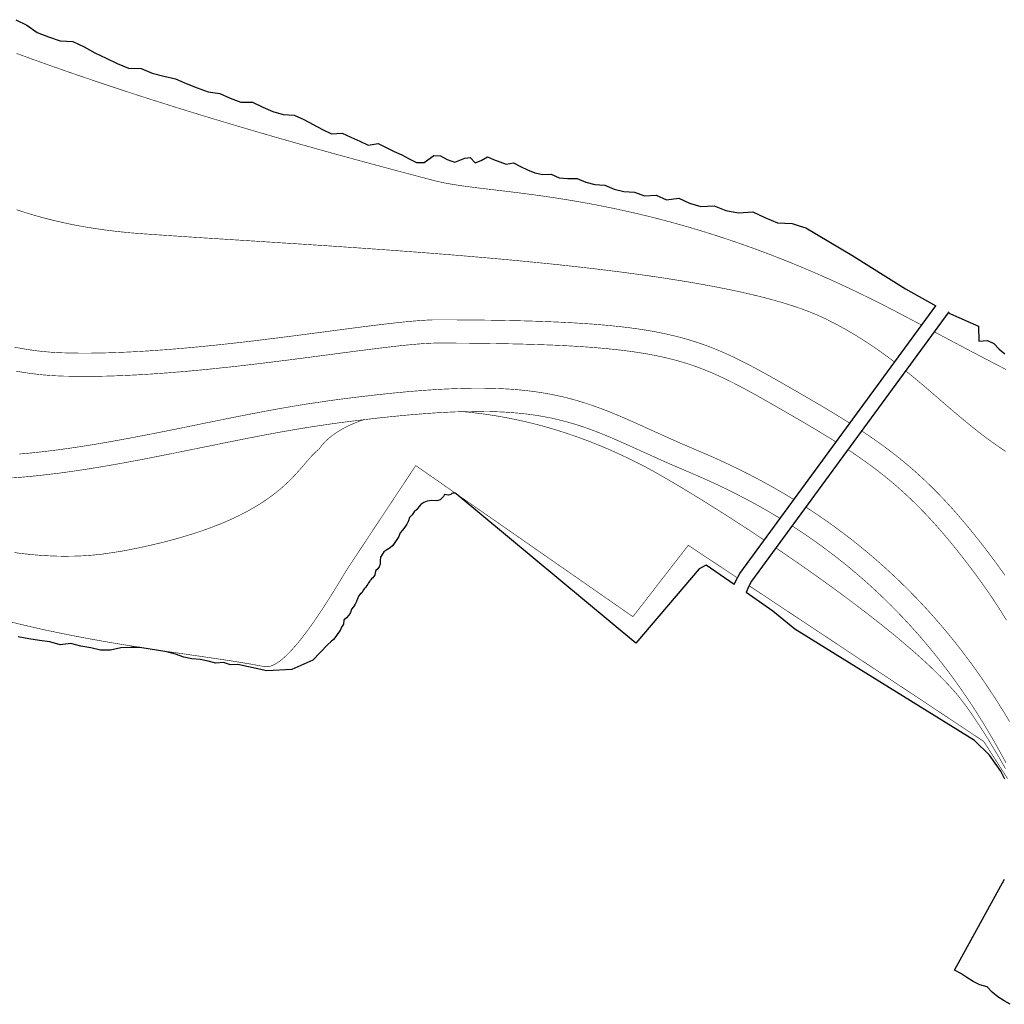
# Model space of a CAD drawing. Header units: metres. Extents: x 202574 to 204484, y 396053 to 396972.
# Tile 4 of 7: x 203476 to 203815, y 396122 to 396461. Entities that reach past the tile are written whole.
import ezdxf

# ---------------------------------------------------------------- set-up
doc = ezdxf.new("R2010")
doc.units = ezdxf.units.M
for name, color, linetype in [('N-WA-KG-GRENS_WATERSCHAP_DROOGGRASLAND-G', 2, 'Continuous'), ('N-WA-KG-GRENS_WATERSCHAP_GEUL_BODEM-G', 6, 'Continuous'), ('N-WA-KG-GRENS_WATERSCHAP_GEUL_INSTEEK-G', 5, 'Continuous'), ('N-WA-KG-GRENS_WATERSCHAP_INSTEEKMAAIVELD-G', 72, 'Continuous'), ('N-WA-KG-GRENS_WATERSCHAP_KWELMOERAS-G', 1, 'Continuous')]:
    doc.layers.add(name, color=color, linetype=linetype)

msp = doc.modelspace()

# ---------------------------------------------------------------- linework, layer by layer
at = {"layer": 'N-WA-KG-GRENS_WATERSCHAP_DROOGGRASLAND-G', "const_width": 0.2, "elevation": 13}
for points in [[(203474.93, 396449.03), (203478.94, 396447.56), (203482.95, 396446.11), (203486.96, 396444.68), (203490.98, 396443.27), (203495, 396441.87), (203499.01, 396440.5), (203503.02, 396439.14), (203507.02, 396437.8), (203511.01, 396436.48), (203514.99, 396435.17), (203518.95, 396433.89), (203522.9, 396432.63), (203526.82, 396431.39), (203530.73, 396430.16), (203534.6, 396428.96), (203538.46, 396427.78), (203542.28, 396426.61), (203546.07, 396425.47), (203549.82, 396424.35), (203553.54, 396423.25), (203557.22, 396422.17), (203560.86, 396421.11), (203564.45, 396420.07), (203568, 396419.06), (203571.49, 396418.06), (203574.94, 396417.09), (203578.33, 396416.14), (203581.66, 396415.21), (203584.94, 396414.3), (203588.15, 396413.42), (203591.3, 396412.55), (203594.39, 396411.72), (203597.4, 396410.9), (203600.35, 396410.11), (203603.22, 396409.34), (203606.01, 396408.59), (203608.73, 396407.87), (203611.37, 396407.17), (203613.92, 396406.49), (203616.38, 396405.84), (203618.76, 396405.21), (203618.76, 396405.21), (203621.48, 396404.58), (203622.97, 396404.29), (203624.53, 396404.02), (203626.18, 396403.75), (203627.91, 396403.49), (203629.73, 396403.24), (203631.62, 396402.99), (203633.6, 396402.74), (203635.65, 396402.49), (203637.79, 396402.24), (203640.01, 396401.97), (203642.3, 396401.7), (203644.67, 396401.41), (203647.13, 396401.11), (203649.66, 396400.78), (203652.26, 396400.44), (203654.95, 396400.07), (203657.71, 396399.67), (203660.55, 396399.25), (203663.46, 396398.79), (203666.45, 396398.3), (203669.52, 396397.77), (203672.66, 396397.2), (203675.87, 396396.58), (203679.16, 396395.92), (203682.52, 396395.21), (203685.96, 396394.45), (203689.46, 396393.64), (203693.04, 396392.77), (203696.7, 396391.84), (203700.42, 396390.85), (203704.21, 396389.79), (203708.08, 396388.66), (203712.02, 396387.47), (203716.02, 396386.2), (203720.1, 396384.86), (203724.24, 396383.43), (203728.46, 396381.93), (203732.74, 396380.34), (203737.09, 396378.67), (203741.51, 396376.9), (203745.99, 396375.05), (203750.54, 396373.1), (203755.16, 396371.05), (203759.85, 396368.9), (203764.6, 396366.65), (203769.41, 396364.29), (203774.29, 396361.83), (203779.24, 396359.25), (203779.24, 396359.25), (203785.49, 396355.94), (203786.32, 396355.5)], [(203790.61, 396353.23), (203791.34, 396352.84), (203794.12, 396351.36), (203796.81, 396349.94), (203799.4, 396348.56), (203801.92, 396347.23), (203804.35, 396345.95), (203806.7, 396344.72), (203808.97, 396343.53), (203811.18, 396342.38), (203813.31, 396341.28), (203815.38, 396340.22)], [(203722.91, 396268.54), (203706.02, 396279.75), (203686.98, 396255.19), (203612.28, 396307.19), (203612.28, 396307.19), (203612.17, 396307.03), (203612.04, 396306.83), (203611.86, 396306.55), (203611.63, 396306.21), (203611.36, 396305.8), (203611.04, 396305.32), (203610.69, 396304.78), (203610.3, 396304.19), (203609.87, 396303.54), (203609.41, 396302.84), (203608.91, 396302.1), (203608.39, 396301.31), (203607.84, 396300.48), (203607.27, 396299.61), (203606.67, 396298.71), (203606.06, 396297.78), (203605.42, 396296.82), (203604.77, 396295.84), (203604.11, 396294.84), (203603.44, 396293.82), (203602.76, 396292.79), (203602.07, 396291.75), (203601.37, 396290.7), (203600.68, 396289.65), (203599.98, 396288.6), (203599.29, 396287.55), (203598.6, 396286.51), (203597.91, 396285.48), (203597.24, 396284.46), (203596.58, 396283.45), (203595.93, 396282.47), (203595.29, 396281.52), (203594.68, 396280.58), (203594.08, 396279.68), (203593.51, 396278.82), (203592.96, 396277.99), (203592.44, 396277.2), (203591.94, 396276.45), (203591.48, 396275.75), (203591.05, 396275.1), (203590.66, 396274.51), (203590.3, 396273.97), (203589.99, 396273.49), (203589.71, 396273.08), (203589.48, 396272.73), (203589.3, 396272.46), (203589.17, 396272.26), (203589.09, 396272.14), (203589.06, 396272.09), (203589.06, 396272.09), (203588.61, 396271.39), (203588.34, 396270.95), (203588.04, 396270.45), (203587.71, 396269.91), (203587.35, 396269.32), (203586.96, 396268.68), (203586.55, 396268), (203586.11, 396267.28), (203585.65, 396266.52), (203585.17, 396265.73), (203584.66, 396264.9), (203584.14, 396264.05), (203583.6, 396263.17), (203583.03, 396262.27), (203582.45, 396261.35), (203581.86, 396260.41), (203581.25, 396259.46), (203580.62, 396258.49), (203579.98, 396257.52), (203579.33, 396256.53), (203578.67, 396255.55), (203578, 396254.57), (203577.32, 396253.58), (203576.64, 396252.61), (203575.95, 396251.64), (203575.25, 396250.68), (203574.55, 396249.73), (203573.84, 396248.8), (203573.14, 396247.89), (203572.43, 396247), (203571.72, 396246.14), (203571.02, 396245.3), (203570.31, 396244.5), (203569.61, 396243.72), (203568.92, 396242.99), (203568.23, 396242.29), (203567.55, 396241.63), (203566.87, 396241.02), (203566.2, 396240.46), (203565.55, 396239.94), (203564.9, 396239.48), (203564.27, 396239.07), (203563.65, 396238.72), (203563.04, 396238.43), (203562.45, 396238.21), (203561.88, 396238.05), (203561.33, 396237.97), (203560.79, 396237.95), (203560.27, 396238.01), (203560.27, 396238.01), (203555.93, 396238.81), (203553.64, 396239.2), (203551.27, 396239.59), (203548.82, 396239.98), (203546.3, 396240.36), (203543.7, 396240.75), (203541.03, 396241.15), (203538.3, 396241.55), (203535.49, 396241.95), (203532.63, 396242.37), (203529.71, 396242.8), (203526.72, 396243.23), (203523.68, 396243.69), (203520.59, 396244.16), (203517.45, 396244.64), (203514.25, 396245.15), (203511.02, 396245.68), (203507.73, 396246.23), (203504.41, 396246.8), (203501.04, 396247.41), (203497.64, 396248.04), (203494.21, 396248.7), (203490.74, 396249.39), (203487.24, 396250.11), (203483.72, 396250.87), (203480.17, 396251.67), (203476.59, 396252.51), (203473, 396253.38)], [(203815.83, 396199.5), (203807.64, 396212.28), (203726.91, 396265.88)]]:
    msp.add_lwpolyline(points, dxfattribs=at)
at = {"layer": 'N-WA-KG-GRENS_WATERSCHAP_GEUL_BODEM-G', "const_width": 0.2}
for points in [[(203474.87, 396339.67), (203477.1, 396339.29), (203479.36, 396338.95), (203481.64, 396338.66), (203483.95, 396338.41), (203486.29, 396338.21), (203488.65, 396338.07), (203491.03, 396337.97), (203496.77, 396337.87), (203499.72, 396337.87), (203502.68, 396337.9), (203505.66, 396337.96), (203508.66, 396338.05), (203511.68, 396338.17), (203514.71, 396338.31), (203517.77, 396338.47), (203520.83, 396338.66), (203523.9, 396338.87), (203526.98, 396339.09), (203530.06, 396339.34), (203533.14, 396339.6), (203536.22, 396339.88), (203539.29, 396340.17), (203542.36, 396340.48), (203545.41, 396340.8), (203548.46, 396341.12), (203551.48, 396341.46), (203554.49, 396341.81), (203557.48, 396342.16), (203560.44, 396342.52), (203563.37, 396342.88), (203566.28, 396343.24), (203569.15, 396343.6), (203571.98, 396343.97), (203574.78, 396344.33), (203577.53, 396344.69), (203580.24, 396345.05), (203582.9, 396345.4), (203585.51, 396345.75), (203588.07, 396346.08), (203590.57, 396346.41), (203593.01, 396346.73), (203595.38, 396347.03), (203597.69, 396347.33), (203599.93, 396347.6), (203602.1, 396347.87), (203604.19, 396348.11), (203606.2, 396348.34), (203608.12, 396348.55), (203609.96, 396348.73), (203611.71, 396348.89), (203613.35, 396349.03), (203614.9, 396349.15), (203616.34, 396349.24), (203617.66, 396349.3), (203618.86, 396349.34), (203619.97, 396349.35), (203628.83, 396349.31), (203633.05, 396349.27), (203637.12, 396349.22), (203641.05, 396349.16), (203644.83, 396349.08), (203648.48, 396349), (203652, 396348.9), (203655.39, 396348.79), (203658.65, 396348.67), (203661.79, 396348.53), (203664.82, 396348.38), (203667.73, 396348.21), (203670.53, 396348.03), (203673.22, 396347.83), (203675.82, 396347.62), (203678.31, 396347.39), (203680.72, 396347.14), (203683.03, 396346.88), (203685.26, 396346.6), (203687.4, 396346.31), (203689.47, 396346), (203691.46, 396345.67), (203693.39, 396345.32), (203695.25, 396344.96), (203697.06, 396344.57), (203698.8, 396344.17), (203700.5, 396343.75), (203702.16, 396343.31), (203703.77, 396342.85), (203705.35, 396342.36), (203706.9, 396341.86), (203708.43, 396341.33), (203709.94, 396340.79), (203711.43, 396340.21), (203712.92, 396339.61), (203714.4, 396338.99), (203715.88, 396338.33), (203717.37, 396337.65), (203718.87, 396336.94), (203720.38, 396336.2), (203721.92, 396335.43), (203723.47, 396334.62), (203725.06, 396333.78), (203726.67, 396332.91), (203728.33, 396332), (203730.02, 396331.06), (203731.75, 396330.08), (203733.54, 396329.07), (203735.37, 396328.02), (203739.03, 396325.92), (203740.8, 396324.89), (203742.54, 396323.89), (203744.24, 396322.9), (203745.91, 396321.92), (203747.54, 396320.96), (203749.15, 396320.01), (203750.71, 396319.07), (203752.25, 396318.14), (203753.76, 396317.21), (203755.25, 396316.3), (203756.7, 396315.39), (203756.88, 396315.28)], [(203742.38, 396295.47), (203742.12, 396295.64), (203739.6, 396297.15), (203737.08, 396298.63), (203734.56, 396300.07), (203732.03, 396301.46), (203729.51, 396302.81), (203726.99, 396304.12), (203724.47, 396305.4), (203721.95, 396306.63), (203719.43, 396307.83), (203716.92, 396309), (203714.42, 396310.12), (203711.92, 396311.22), (203709.46, 396312.26), (203704.83, 396314.24), (203702.66, 396315.19), (203700.54, 396316.13), (203698.48, 396317.05), (203696.47, 396317.96), (203694.5, 396318.85), (203692.58, 396319.72), (203690.69, 396320.58), (203688.83, 396321.42), (203686.99, 396322.25), (203685.17, 396323.05), (203683.35, 396323.83), (203681.55, 396324.6), (203679.74, 396325.34), (203677.94, 396326.06), (203676.12, 396326.76), (203674.28, 396327.43), (203672.43, 396328.08), (203670.56, 396328.7), (203668.66, 396329.29), (203666.73, 396329.85), (203664.76, 396330.37), (203662.76, 396330.86), (203660.71, 396331.32), (203658.62, 396331.74), (203656.48, 396332.13), (203654.29, 396332.47), (203652.04, 396332.78), (203649.72, 396333.05), (203647.35, 396333.28), (203644.9, 396333.47), (203642.38, 396333.62), (203639.78, 396333.73), (203637.1, 396333.8), (203634.32, 396333.82), (203631.46, 396333.81), (203628.49, 396333.75), (203625.42, 396333.65), (203622.24, 396333.51), (203618.95, 396333.32), (203615.53, 396333.09), (203611.99, 396332.82), (203608.32, 396332.5), (203604.51, 396332.13), (203600.56, 396331.72), (203596.45, 396331.26), (203592.2, 396330.76), (203587.79, 396330.21), (203583.17, 396329.6), (203574.4, 396328.31), (203569.93, 396327.57), (203565.46, 396326.79), (203560.98, 396325.97), (203556.48, 396325.12), (203551.97, 396324.24), (203547.45, 396323.34), (203542.92, 396322.42), (203538.39, 396321.5), (203533.85, 396320.57), (203529.31, 396319.65), (203524.78, 396318.74), (203520.25, 396317.85), (203515.73, 396316.98), (203511.23, 396316.13), (203506.73, 396315.33), (203502.26, 396314.56), (203497.8, 396313.84), (203493.36, 396313.17), (203488.95, 396312.57), (203484.57, 396312.02), (203480.22, 396311.55), (203475.91, 396311.15)], [(203760.92, 396312.68), (203762.27, 396311.78), (203763.6, 396310.88), (203764.92, 396309.97), (203766.21, 396309.07), (203767.49, 396308.15), (203768.75, 396307.23), (203770, 396306.3), (203771.23, 396305.37), (203772.45, 396304.42), (203773.66, 396303.46), (203774.86, 396302.48), (203776.05, 396301.49), (203777.24, 396300.48), (203778.42, 396299.45), (203779.59, 396298.4), (203780.76, 396297.33), (203781.93, 396296.24), (203783.1, 396295.12), (203784.28, 396293.98), (203785.45, 396292.8), (203786.62, 396291.6), (203787.81, 396290.37), (203788.99, 396289.1), (203790.19, 396287.8), (203791.39, 396286.46), (203792.6, 396285.08), (203793.82, 396283.67), (203795.06, 396282.21), (203796.3, 396280.71), (203797.56, 396279.17), (203798.84, 396277.59), (203800.13, 396275.95), (203801.43, 396274.27), (203802.75, 396272.56), (203805.15, 396269.35), (203806.27, 396267.81), (203807.35, 396266.3), (203808.4, 396264.82), (203809.4, 396263.37), (203810.37, 396261.95), (203811.3, 396260.55), (203812.2, 396259.19), (203813.06, 396257.85), (203813.89, 396256.54), (203814.69, 396255.25), (203815.45, 396253.99)], [(203816.51, 396219.12), (203814.5, 396222.46), (203812.46, 396225.74), (203810.39, 396228.94), (203808.3, 396232.08), (203806.18, 396235.15), (203804.04, 396238.16), (203801.87, 396241.1), (203799.68, 396243.97), (203797.47, 396246.78), (203795.23, 396249.53), (203792.98, 396252.22), (203790.7, 396254.84), (203788.4, 396257.41), (203786.09, 396259.91), (203783.75, 396262.35), (203781.4, 396264.74), (203779.03, 396267.07), (203776.65, 396269.34), (203774.25, 396271.55), (203771.84, 396273.71), (203769.42, 396275.82), (203766.98, 396277.87), (203764.53, 396279.87), (203762.07, 396281.82), (203759.6, 396283.72), (203757.13, 396285.56), (203754.64, 396287.36), (203752.15, 396289.11), (203749.65, 396290.81), (203747.14, 396292.46), (203746.45, 396292.91)]]:
    msp.add_lwpolyline(points, dxfattribs=at)
at = {"layer": 'N-WA-KG-GRENS_WATERSCHAP_GEUL_INSTEEK-G', "const_width": 0.2}
for points in [[(203474.25, 396347.94), (203476.3, 396347.54), (203478.37, 396347.19), (203480.46, 396346.88), (203482.58, 396346.6), (203484.72, 396346.38), (203486.88, 396346.19), (203489.06, 396346.06), (203491.26, 396345.97), (203491.26, 396345.97), (203496.84, 396345.87), (203499.68, 396345.87), (203502.55, 396345.9), (203505.46, 396345.96), (203508.39, 396346.05), (203511.34, 396346.16), (203514.32, 396346.3), (203517.31, 396346.46), (203520.31, 396346.64), (203523.33, 396346.85), (203526.36, 396347.07), (203529.4, 396347.31), (203532.44, 396347.57), (203535.48, 396347.85), (203538.51, 396348.13), (203541.55, 396348.44), (203544.57, 396348.75), (203547.58, 396349.08), (203550.58, 396349.41), (203553.57, 396349.75), (203556.53, 396350.1), (203559.47, 396350.46), (203562.39, 396350.82), (203565.28, 396351.18), (203568.13, 396351.54), (203570.96, 396351.9), (203573.74, 396352.27), (203576.49, 396352.63), (203579.2, 396352.98), (203581.86, 396353.33), (203584.47, 396353.68), (203587.03, 396354.02), (203589.53, 396354.34), (203591.98, 396354.66), (203594.37, 396354.97), (203596.7, 396355.26), (203598.96, 396355.55), (203601.15, 396355.81), (203603.28, 396356.06), (203605.32, 396356.29), (203607.29, 396356.5), (203609.19, 396356.69), (203610.99, 396356.86), (203612.72, 396357.01), (203614.35, 396357.13), (203615.9, 396357.23), (203617.34, 396357.3), (203618.7, 396357.34), (203619.95, 396357.35), (203619.95, 396357.35), (203628.89, 396357.31), (203633.13, 396357.27), (203637.23, 396357.22), (203641.19, 396357.16), (203645, 396357.08), (203648.69, 396357), (203652.24, 396356.9), (203655.67, 396356.79), (203658.98, 396356.66), (203662.17, 396356.52), (203665.25, 396356.37), (203668.22, 396356.19), (203671.08, 396356.01), (203673.84, 396355.81), (203676.51, 396355.59), (203679.08, 396355.35), (203681.57, 396355.1), (203683.97, 396354.83), (203686.3, 396354.54), (203688.54, 396354.23), (203690.72, 396353.9), (203692.83, 396353.55), (203694.87, 396353.18), (203696.86, 396352.79), (203698.79, 396352.38), (203700.66, 396351.95), (203702.5, 396351.5), (203704.29, 396351.02), (203706.04, 396350.52), (203707.75, 396350), (203709.44, 396349.45), (203711.1, 396348.88), (203712.74, 396348.28), (203714.36, 396347.66), (203715.97, 396347.01), (203717.57, 396346.33), (203719.16, 396345.63), (203720.75, 396344.9), (203722.34, 396344.15), (203723.94, 396343.36), (203725.56, 396342.55), (203727.18, 396341.71), (203728.83, 396340.84), (203730.5, 396339.93), (203732.2, 396339), (203733.93, 396338.04), (203735.69, 396337.04), (203737.5, 396336.02), (203739.35, 396334.96), (203739.35, 396334.96), (203743.02, 396332.85), (203744.81, 396331.82), (203746.56, 396330.8), (203748.28, 396329.81), (203749.96, 396328.82), (203751.62, 396327.84), (203753.24, 396326.88), (203754.84, 396325.92), (203756.41, 396324.97), (203757.95, 396324.03), (203759.47, 396323.09), (203760.96, 396322.16), (203761.61, 396321.75)], [(203737.64, 396288.99), (203735.51, 396290.28), (203733.08, 396291.7), (203730.64, 396293.09), (203728.21, 396294.43), (203725.77, 396295.74), (203723.34, 396297), (203720.9, 396298.24), (203718.46, 396299.43), (203716.03, 396300.59), (203713.6, 396301.72), (203711.17, 396302.81), (203708.75, 396303.87), (203706.33, 396304.9), (203706.33, 396304.9), (203701.66, 396306.9), (203699.44, 396307.87), (203697.28, 396308.82), (203695.2, 396309.76), (203693.17, 396310.67), (203691.2, 396311.57), (203689.27, 396312.44), (203687.39, 396313.29), (203685.55, 396314.13), (203683.74, 396314.93), (203681.96, 396315.72), (203680.2, 396316.48), (203678.47, 396317.22), (203676.74, 396317.93), (203675.02, 396318.61), (203673.31, 396319.27), (203671.59, 396319.9), (203669.86, 396320.5), (203668.12, 396321.08), (203666.36, 396321.62), (203664.58, 396322.14), (203662.77, 396322.62), (203660.93, 396323.07), (203659.05, 396323.5), (203657.12, 396323.88), (203655.15, 396324.24), (203653.12, 396324.56), (203651.03, 396324.85), (203648.88, 396325.1), (203646.65, 396325.31), (203644.35, 396325.49), (203641.98, 396325.63), (203639.51, 396325.73), (203636.96, 396325.8), (203634.31, 396325.82), (203631.56, 396325.81), (203628.7, 396325.75), (203625.73, 396325.66), (203622.65, 396325.52), (203619.44, 396325.34), (203616.11, 396325.11), (203612.65, 396324.84), (203609.05, 396324.53), (203605.3, 396324.17), (203601.41, 396323.77), (203597.37, 396323.32), (203593.17, 396322.82), (203588.81, 396322.27), (203584.27, 396321.68), (203584.27, 396321.68), (203575.64, 396320.4), (203571.27, 396319.68), (203566.87, 396318.92), (203562.44, 396318.11), (203557.99, 396317.26), (203553.51, 396316.39), (203549.02, 396315.5), (203544.51, 396314.58), (203539.98, 396313.66), (203535.44, 396312.74), (203530.9, 396311.81), (203526.34, 396310.9), (203521.79, 396310), (203517.23, 396309.12), (203512.67, 396308.27), (203508.12, 396307.45), (203503.57, 396306.67), (203499.03, 396305.94), (203494.5, 396305.26), (203489.99, 396304.63), (203485.5, 396304.08), (203481.02, 396303.59), (203476.57, 396303.18), (203472.14, 396302.85)], [(203765.65, 396319.14), (203766.72, 396318.43), (203768.11, 396317.49), (203769.48, 396316.55), (203770.83, 396315.6), (203772.17, 396314.64), (203773.5, 396313.67), (203774.81, 396312.7), (203776.11, 396311.71), (203777.4, 396310.71), (203778.67, 396309.69), (203779.94, 396308.66), (203781.2, 396307.61), (203782.46, 396306.54), (203783.71, 396305.45), (203784.95, 396304.34), (203786.19, 396303.21), (203787.43, 396302.06), (203788.66, 396300.87), (203789.9, 396299.67), (203791.14, 396298.43), (203792.38, 396297.16), (203793.62, 396295.87), (203794.86, 396294.54), (203796.11, 396293.17), (203797.37, 396291.78), (203798.63, 396290.34), (203799.9, 396288.87), (203801.18, 396287.36), (203802.47, 396285.8), (203803.78, 396284.21), (203805.09, 396282.57), (203806.42, 396280.89), (203807.77, 396279.16), (203809.13, 396277.38), (203809.13, 396277.38), (203811.58, 396274.1), (203812.75, 396272.51), (203813.87, 396270.94), (203814.95, 396269.4)], [(203815.3, 396204.91), (203813.43, 396208.36), (203811.54, 396211.74), (203809.62, 396215.05), (203807.67, 396218.29), (203805.7, 396221.45), (203803.7, 396224.56), (203801.68, 396227.59), (203799.63, 396230.56), (203797.56, 396233.46), (203795.47, 396236.3), (203793.36, 396239.07), (203791.22, 396241.78), (203789.07, 396244.43), (203786.89, 396247.02), (203784.7, 396249.55), (203782.49, 396252.02), (203780.26, 396254.43), (203778.01, 396256.78), (203775.75, 396259.08), (203773.47, 396261.32), (203771.18, 396263.5), (203768.87, 396265.64), (203766.55, 396267.71), (203764.22, 396269.74), (203761.87, 396271.71), (203759.52, 396273.64), (203757.15, 396275.51), (203754.78, 396277.34), (203752.39, 396279.11), (203750, 396280.84), (203747.6, 396282.53), (203745.19, 396284.16), (203742.78, 396285.76), (203741.71, 396286.44)]]:
    msp.add_lwpolyline(points, dxfattribs=at)
at = {"layer": 'N-WA-KG-GRENS_WATERSCHAP_INSTEEKMAAIVELD-G', "elevation": 13.5, "flags": 128}
for points in [[(203721.84, 396266.23), (203722.36, 396267.55), (203723.75, 396270.03), (203791.23, 396362.2)], [(203795.62, 396360.08), (203727.76, 396267.38), (203726.7, 396265.5), (203725.91, 396263.49), (203725.91, 396263.46)]]:
    msp.add_lwpolyline(points, dxfattribs=at)
at = {"layer": 'N-WA-KG-GRENS_WATERSCHAP_INSTEEKMAAIVELD-G'}
for points in [[(203474.69, 396460.61, 13.54), (203478.48, 396458.71, 13.52), (203482.04, 396456.15, 13.46), (203486, 396454.67, 13.45), (203490.01, 396453.34, 13.46), (203494.39, 396453.07, 13.52), (203498.2, 396451.23, 13.49), (203501.96, 396449.2, 13.46), (203505.77, 396447.35, 13.43), (203509.57, 396445.52, 13.41), (203513.44, 396443.91, 13.39), (203517.79, 396443.85, 13.46), (203521.61, 396442.19, 13.44), (203525.59, 396441.14, 13.45), (203529.61, 396440.28, 13.47), (203533.36, 396438.65, 13.44), (203537.13, 396437.18, 13.43), (203540.88, 396435.74, 13.42), (203544.87, 396435.23, 13.45), (203548.51, 396433.65, 13.43), (203552.15, 396432.22, 13.41), (203556.17, 396432.2, 13.47), (203559.66, 396430.54, 13.44), (203563.15, 396429.04, 13.41), (203566.71, 396427.96, 13.41), (203570.47, 396427.74, 13.45), (203573.8, 396426.22, 13.42), (203577.03, 396424.54, 13.39), (203580.18, 396422.78, 13.34), (203583.35, 396421.32, 13.32), (203586.95, 396421.6, 13.38), (203589.99, 396420.14, 13.35), (203593.02, 396418.86, 13.33), (203595.95, 396417.48, 13.3), (203599.31, 396417.99, 13.37), (203602.1, 396416.63, 13.34), (203604.81, 396415.3, 13.31), (203607.47, 396414.08, 13.28), (203610.02, 396412.74, 13.25), (203612.51, 396411.48, 13.22), (203615.24, 396411.49, 13.26), (203618.5, 396413.86, 13.41), (203620.75, 396413.75, 13.44), (203623.04, 396412.55, 13.41), (203624.33, 396412, 13.39), (203625.74, 396411.54, 13.38), (203627.44, 396412.24, 13.43), (203629.22, 396412.91, 13.48), (203631.03, 396413.18, 13.5), (203632.67, 396411.35, 13.42), (203634.74, 396412.12, 13.47), (203636.96, 396413.42, 13.55), (203639.02, 396412.56, 13.52), (203641.17, 396411.71, 13.49), (203643.42, 396410.95, 13.47), (203645.91, 396411.4, 13.5), (203648.27, 396410.1, 13.45), (203650.74, 396409, 13.41), (203653.29, 396407.95, 13.38), (203655.98, 396407.3, 13.37), (203658.88, 396407.5, 13.4), (203661.64, 396406.23, 13.35), (203664.65, 396405.99, 13.36), (203667.77, 396405.92, 13.39), (203670.78, 396404.71, 13.35), (203673.93, 396403.88, 13.34), (203677.29, 396403.65, 13.36), (203680.49, 396402.24, 13.32), (203683.91, 396401.49, 13.32), (203687.54, 396401.28, 13.35), (203691.01, 396400, 13.33), (203694.93, 396400.18, 13.38), (203698.52, 396398.67, 13.35), (203702.75, 396399.21, 13.43), (203706.45, 396397.46, 13.4), (203710.4, 396396.3, 13.4), (203714.91, 396396.61, 13.48), (203718.91, 396394.96, 13.46), (203723.3, 396394.19, 13.49), (203728.18, 396394.47, 13.59), (203732.38, 396392.5, 13.56), (203736.74, 396390.74, 13.56), (203741.79, 396390.45, 13.63), (203744.14, 396389.71, 13.66), (203746.5, 396388.96, 13.65), (203762.23, 396379.57, 13.68), (203780.69, 396367.96, 13.78), (203791.23, 396362.2, 14.21)], [(203795.47, 396359.87, 14.39), (203796.24, 396359.45, 14.42), (203805.82, 396355.1, 13.54), (203805.94, 396349.99, 13.32), (203808.9, 396350.27, 13.4), (203811.12, 396349.14, 13.4), (203812.93, 396347.23, 13.36), (203814.89, 396345.6, 13.33)], [(203721.85, 396266.26, 13.54), (203712.23, 396272.92, 13.53), (203709.78, 396271.61, 13.53), (203688.02, 396246.04, 13.57), (203626.14, 396297.47, 13.82), (203625.85, 396297.69, 13.83), (203625.2, 396297.73, 13.8), (203624.75, 396297.53, 13.79), (203624.3, 396297.23, 13.78), (203623.54, 396297.06, 13.75), (203622.13, 396297.22, 13.69), (203621.81, 396296.57, 13.69), (203621.22, 396296.03, 13.68), (203620.66, 396295.4, 13.67), (203619.55, 396295.06, 13.64), (203617.75, 396295.12, 13.56), (203616.19, 396294.95, 13.5), (203615.1, 396294.43, 13.47), (203614.08, 396293.81, 13.44), (203613.38, 396292.94, 13.44), (203612.64, 396292.05, 13.43), (203611.72, 396291.25, 13.42), (203611.08, 396290.23, 13.42), (203610.17, 396289.37, 13.4), (203609.75, 396288.16, 13.42), (203609.23, 396287.01, 13.43), (203608.49, 396285.99, 13.43), (203607.76, 396284.96, 13.42), (203606.92, 396284.01, 13.42), (203606.43, 396282.82, 13.43), (203605.79, 396281.75, 13.43), (203605.06, 396280.74, 13.43), (203604.37, 396279.74, 13.43), (203603.5, 396278.87, 13.42), (203602.38, 396278.2, 13.39), (203601.28, 396277.56, 13.36), (203600.76, 396276.56, 13.36), (203600.12, 396275.69, 13.36), (203600.03, 396274.5, 13.39), (203600.09, 396273.27, 13.43), (203599.76, 396272.35, 13.44), (203599.23, 396271.63, 13.44), (203598.55, 396271.08, 13.42), (203598.34, 396270.28, 13.44), (203598.16, 396269.55, 13.45), (203597.84, 396268.98, 13.45), (203597.49, 396268.53, 13.45), (203597.09, 396268.2, 13.44), (203596.82, 396267.88, 13.44), (203596.63, 396267.61, 13.44), (203596.45, 396267.44, 13.44), (203596.39, 396267.3, 13.44), (203596.44, 396267.41, 13.44), (203596.04, 396266.8, 13.44), (203595.83, 396266.36, 13.44), (203595.45, 396265.95, 13.43), (203595.17, 396265.39, 13.44), (203594.64, 396264.91, 13.43), (203594.25, 396264.27, 13.43), (203593.9, 396263.55, 13.43), (203593.21, 396262.96, 13.42), (203592.55, 396262.31, 13.4), (203592.28, 396261.37, 13.42), (203591.9, 396260.44, 13.43), (203591.41, 396259.55, 13.43), (203590.92, 396258.6, 13.43), (203590.22, 396257.75, 13.42), (203589.84, 396256.66, 13.44), (203589.24, 396255.68, 13.44), (203588.43, 396254.81, 13.43), (203587.58, 396253.94, 13.42), (203587.45, 396252.57, 13.45), (203586.74, 396251.57, 13.45), (203586.24, 396250.4, 13.46), (203585.46, 396249.42, 13.45), (203584.79, 396248.34, 13.46), (203583.94, 396247.4, 13.45), (203583.03, 396246.49, 13.44), (203582.05, 396245.63, 13.42), (203576.94, 396240.19, 13.63), (203569.67, 396237.06, 13.83), (203561.01, 396236.51, 13.2), (203551.14, 396238.76, 13.04), (203548.62, 396238.66, 13.07), (203546.15, 396239.43, 13.05), (203543.47, 396239.19, 13.08), (203540.85, 396239.9, 13.06), (203538.14, 396240.5, 13.05), (203535.31, 396240.67, 13.06), (203532.47, 396241.28, 13.06), (203529.63, 396242.31, 13.02), (203526.7, 396243.07, 13.01), (203517.44, 396244.61, 13), (203514.16, 396244.59, 13.03), (203510.81, 396244.46, 13.06), (203507.3, 396243.72, 13.13), (203503.84, 396243.65, 13.16), (203500.51, 396244.51, 13.15), (203497.06, 396245.02, 13.15), (203493.66, 396245.98, 13.14), (203489.94, 396245.55, 13.2), (203486.47, 396246.54, 13.18), (203482.85, 396247.01, 13.2), (203479.22, 396247.61, 13.21), (203475.56, 396248.26, 13.22)], [(203814.88, 396199.25, 13.62), (203813.48, 396202.06, 13.62), (203809.66, 396207.49, 13.61), (203804.45, 396212.55, 13.62), (203742.69, 396250.89, 13.55), (203735.1, 396257.1, 13.54), (203725.91, 396263.46, 13.54)], [(203816.8, 396121.82, 13.17), (203814.63, 396123.06, 13.17), (203812.52, 396124.41, 13.18), (203810.54, 396125.94, 13.17), (203808.82, 396127.88, 13.13), (203806.26, 396128.54, 13.17), (203804.01, 396129.67, 13.19), (203801.89, 396130.99, 13.19), (203799.83, 396132.4, 13.19), (203797.56, 396133.51, 13.2), (203814.76, 396164.85, 13.65)]]:
    msp.add_polyline3d(points, dxfattribs=at)
at = {"layer": 'N-WA-KG-GRENS_WATERSCHAP_KWELMOERAS-G'}
for points in [[(203475.02, 396395.22, 0.2, 0.2, 0), (203478.08, 396394.22, 0.2, 0.2, 0), (203481.24, 396393.26, 0.2, 0.2, 0), (203484.49, 396392.36, 0.2, 0.2, 0), (203487.83, 396391.52, 0.2, 0.2, 0), (203491.26, 396390.73, 0.2, 0.2, 0), (203494.79, 396390, 0.2, 0.2, 0), (203498.43, 396389.33, 0.2, 0.2, 0), (203502.16, 396388.72, 0.2, 0.2, 0), (203506, 396388.18, 0.2, 0.2, 0), (203509.94, 396387.7, 0.2, 0.2, 0), (203513.99, 396387.29, 0.2, 0.2, 0), (203518.16, 396386.96, 0.2, 0.2, 0), (203518.16, 396386.96, 0.2, 0.2, 0), (203526.85, 396386.36, 0.2, 0.2, 0), (203531.37, 396386.06, 0.2, 0.2, 0), (203536.01, 396385.75, 0.2, 0.2, 0), (203540.75, 396385.45, 0.2, 0.2, 0), (203545.59, 396385.14, 0.2, 0.2, 0), (203550.52, 396384.82, 0.2, 0.2, 0), (203555.54, 396384.51, 0.2, 0.2, 0), (203560.63, 396384.18, 0.2, 0.2, 0), (203565.79, 396383.85, 0.2, 0.2, 0), (203571.02, 396383.52, 0.2, 0.2, 0), (203576.3, 396383.17, 0.2, 0.2, 0), (203581.64, 396382.82, 0.2, 0.2, 0), (203587.02, 396382.46, 0.2, 0.2, 0), (203592.43, 396382.09, 0.2, 0.2, 0), (203597.88, 396381.71, 0.2, 0.2, 0), (203603.35, 396381.32, 0.2, 0.2, 0), (203608.84, 396380.91, 0.2, 0.2, 0), (203614.34, 396380.5, 0.2, 0.2, 0), (203619.84, 396380.07, 0.2, 0.2, 0), (203625.33, 396379.63, 0.2, 0.2, 0), (203630.82, 396379.17, 0.2, 0.2, 0), (203636.29, 396378.7, 0.2, 0.2, 0), (203641.74, 396378.22, 0.2, 0.2, 0), (203647.15, 396377.71, 0.2, 0.2, 0), (203652.53, 396377.19, 0.2, 0.2, 0), (203657.87, 396376.66, 0.2, 0.2, 0), (203663.15, 396376.1, 0.2, 0.2, 0), (203668.38, 396375.53, 0.2, 0.2, 0), (203673.54, 396374.93, 0.2, 0.2, 0), (203678.64, 396374.31, 0.2, 0.2, 0), (203683.65, 396373.68, 0.2, 0.2, 0), (203688.58, 396373.02, 0.2, 0.2, 0), (203693.42, 396372.34, 0.2, 0.2, 0), (203698.16, 396371.63, 0.2, 0.2, 0), (203702.8, 396370.9, 0.2, 0.2, 0), (203707.33, 396370.15, 0.2, 0.2, 0), (203711.74, 396369.37, 0.2, 0.2, 0), (203716.02, 396368.57, 0.2, 0.2, 0), (203720.17, 396367.74, 0.2, 0.2, 0), (203724.19, 396366.88, 0.2, 0.2, 0), (203728.06, 396365.99, 0.2, 0.2, 0), (203731.77, 396365.08, 0.2, 0.2, 0), (203735.33, 396364.13, 0.2, 0.2, 0), (203738.73, 396363.16, 0.2, 0.2, 0), (203741.95, 396362.15, 0.2, 0.2, 0), (203744.99, 396361.11, 0.2, 0.2, 0), (203747.85, 396360.04, 0.2, 0.2, 0), (203750.52, 396358.94, 0.2, 0.2, 0), (203752.99, 396357.81, 0.2, 0.2, 0), (203752.99, 396357.81, 0.2, 0.2, 0), (203757.58, 396355.45, 0.2, 0.2, 0), (203759.79, 396354.24, 0.2, 0.2, 0), (203761.93, 396353.01, 0.2, 0.2, 0), (203764.01, 396351.76, 0.2, 0.2, 0), (203766.04, 396350.49, 0.2, 0.2, 0), (203768.02, 396349.21, 0.2, 0.2, 0), (203769.96, 396347.91, 0.2, 0.2, 0), (203771.84, 396346.6, 0.2, 0.2, 0), (203773.69, 396345.27, 0.2, 0.2, 0), (203775.49, 396343.94, 0.2, 0.2, 0), (203777.01, 396342.78, 0.2, 0.2, 0)], [(203780.79, 396339.82, 0.2, 0.2, 0), (203782.39, 396338.51, 0.2, 0.2, 0), (203784.05, 396337.14, 0.2, 0.2, 0), (203785.69, 396335.77, 0.2, 0.2, 0), (203787.31, 396334.39, 0.2, 0.2, 0), (203788.92, 396333.02, 0.2, 0.2, 0), (203790.51, 396331.64, 0.2, 0.2, 0), (203792.1, 396330.27, 0.2, 0.2, 0), (203793.68, 396328.9, 0.2, 0.2, 0), (203795.26, 396327.54, 0.2, 0.2, 0), (203796.84, 396326.18, 0.2, 0.2, 0), (203798.43, 396324.84, 0.2, 0.2, 0), (203800.02, 396323.5, 0.2, 0.2, 0), (203801.62, 396322.17, 0.2, 0.2, 0), (203803.24, 396320.85, 0.2, 0.2, 0), (203804.87, 396319.55, 0.2, 0.2, 0), (203806.52, 396318.26, 0.2, 0.2, 0), (203808.2, 396316.99, 0.2, 0.2, 0), (203809.9, 396315.73, 0.2, 0.2, 0), (203811.62, 396314.49, 0.2, 0.2, 0), (203813.38, 396313.28, 0.2, 0.2, 0), (203815.18, 396312.08, 0.2, 0.2, 0)], [(203732.17, 396281.53, 0.2, 0.2, 0), (203730.08, 396282.92, 0.2, 0.2, 0), (203727.42, 396284.68, 0.2, 0.2, 0), (203724.79, 396286.4, 0.2, 0.2, 0), (203722.19, 396288.08, 0.2, 0.2, 0), (203719.64, 396289.72, 0.2, 0.2, 0), (203717.15, 396291.31, 0.2, 0.2, 0), (203714.7, 396292.85, 0.2, 0.2, 0), (203712.32, 396294.35, 0.2, 0.2, 0), (203710, 396295.78, 0.2, 0.2, 0), (203707.75, 396297.17, 0.2, 0.2, 0), (203705.57, 396298.49, 0.2, 0.2, 0), (203703.48, 396299.75, 0.2, 0.2, 0), (203701.47, 396300.94, 0.2, 0.2, 0), (203699.55, 396302.07, 0.2, 0.2, 0), (203697.73, 396303.12, 0.2, 0.2, 0), (203696.01, 396304.11, 0.2, 0.2, 0), (203694.4, 396305.02, 0.2, 0.2, 0), (203692.89, 396305.85, 0.2, 0.2, 0), (203691.51, 396306.6, 0.2, 0.2, 0), (203690.24, 396307.26, 0.2, 0.2, 0), (203690.24, 396307.26, 0.2, 0.2, 0), (203687.53, 396308.64, 0.2, 0.2, 0), (203686.18, 396309.3, 0.2, 0.2, 0), (203684.84, 396309.95, 0.2, 0.2, 0), (203683.5, 396310.59, 0.2, 0.2, 0), (203682.16, 396311.21, 0.2, 0.2, 0), (203680.83, 396311.81, 0.2, 0.2, 0), (203679.51, 396312.4, 0.2, 0.2, 0), (203678.18, 396312.97, 0.2, 0.2, 0), (203676.87, 396313.53, 0.2, 0.2, 0), (203675.56, 396314.08, 0.2, 0.2, 0), (203674.25, 396314.61, 0.2, 0.2, 0), (203672.95, 396315.13, 0.2, 0.2, 0), (203671.65, 396315.63, 0.2, 0.2, 0), (203670.36, 396316.12, 0.2, 0.2, 0), (203669.07, 396316.59, 0.2, 0.2, 0), (203667.79, 396317.06, 0.2, 0.2, 0), (203666.51, 396317.51, 0.2, 0.2, 0), (203665.24, 396317.94, 0.2, 0.2, 0), (203663.97, 396318.37, 0.2, 0.2, 0), (203662.71, 396318.78, 0.2, 0.2, 0), (203661.46, 396319.17, 0.2, 0.2, 0), (203660.2, 396319.56, 0.2, 0.2, 0), (203658.96, 396319.93, 0.2, 0.2, 0), (203657.72, 396320.29, 0.2, 0.2, 0), (203656.48, 396320.64, 0.2, 0.2, 0), (203655.25, 396320.97, 0.2, 0.2, 0), (203654.02, 396321.3, 0.2, 0.2, 0), (203652.8, 396321.61, 0.2, 0.2, 0), (203651.59, 396321.91, 0.2, 0.2, 0), (203650.38, 396322.2, 0.2, 0.2, 0), (203649.17, 396322.48, 0.2, 0.2, 0), (203647.97, 396322.75, 0.2, 0.2, 0), (203646.78, 396323, 0.2, 0.2, 0), (203645.59, 396323.25, 0.2, 0.2, 0), (203644.41, 396323.48, 0.2, 0.2, 0), (203643.23, 396323.71, 0.2, 0.2, 0), (203642.06, 396323.92, 0.2, 0.2, 0), (203640.89, 396324.13, 0.2, 0.2, 0), (203639.73, 396324.32, 0.2, 0.2, 0), (203638.58, 396324.51, 0.2, 0.2, 0), (203637.43, 396324.68, 0.2, 0.2, 0), (203636.28, 396324.85, 0.2, 0.2, 0), (203635.15, 396325, 0.2, 0.2, 0), (203634.01, 396325.15, 0.2, 0.2, 0), (203632.89, 396325.28, 0.2, 0.2, 0), (203631.77, 396325.41, 0.2, 0.2, 0), (203630.65, 396325.53, 0.2, 0.2, 0), (203629.54, 396325.64, 0.2, 0.2, 0), (203628.44, 396325.75, 0.2, 0.2, 0), (203628.44, 396325.75, 0.2, 0.2, 0), (203628.44, 396325.75, 0, 0, 0)], [(203815.13, 396202.89, 0.2, 0.2, 0), (203814.27, 396204.4, 0.2, 0.2, 0), (203813.41, 396205.92, 0.2, 0.2, 0), (203812.52, 396207.44, 0.2, 0.2, 0), (203811.62, 396208.97, 0.2, 0.2, 0), (203810.7, 396210.5, 0.2, 0.2, 0), (203809.77, 396212.03, 0.2, 0.2, 0), (203808.82, 396213.57, 0.2, 0.2, 0), (203807.84, 396215.11, 0.2, 0.2, 0), (203806.85, 396216.66, 0.2, 0.2, 0), (203805.84, 396218.21, 0.2, 0.2, 0), (203804.81, 396219.76, 0.2, 0.2, 0), (203803.75, 396221.32, 0.2, 0.2, 0), (203802.68, 396222.88, 0.2, 0.2, 0), (203801.58, 396224.44, 0.2, 0.2, 0), (203801.58, 396224.44, 0.2, 0.2, 0), (203799.11, 396227.66, 0.2, 0.2, 0), (203797.69, 396229.34, 0.2, 0.2, 0), (203796.16, 396231.05, 0.2, 0.2, 0), (203794.52, 396232.81, 0.2, 0.2, 0), (203792.77, 396234.6, 0.2, 0.2, 0), (203790.92, 396236.42, 0.2, 0.2, 0), (203788.98, 396238.28, 0.2, 0.2, 0), (203786.95, 396240.16, 0.2, 0.2, 0), (203784.84, 396242.06, 0.2, 0.2, 0), (203782.64, 396243.99, 0.2, 0.2, 0), (203780.37, 396245.93, 0.2, 0.2, 0), (203778.04, 396247.9, 0.2, 0.2, 0), (203775.64, 396249.87, 0.2, 0.2, 0), (203773.18, 396251.86, 0.2, 0.2, 0), (203770.67, 396253.85, 0.2, 0.2, 0), (203768.11, 396255.85, 0.2, 0.2, 0), (203765.5, 396257.86, 0.2, 0.2, 0), (203762.86, 396259.86, 0.2, 0.2, 0), (203760.19, 396261.86, 0.2, 0.2, 0), (203757.49, 396263.86, 0.2, 0.2, 0), (203754.76, 396265.84, 0.2, 0.2, 0), (203752.02, 396267.82, 0.2, 0.2, 0), (203749.27, 396269.78, 0.2, 0.2, 0), (203746.51, 396271.73, 0.2, 0.2, 0), (203743.74, 396273.66, 0.2, 0.2, 0), (203740.98, 396275.57, 0.2, 0.2, 0), (203738.23, 396277.45, 0.2, 0.2, 0), (203736.15, 396278.85, 0.2, 0.2, 0)]]:
    msp.add_lwpolyline(points, format="xyseb", dxfattribs=at)
at = {"layer": 'N-WA-KG-GRENS_WATERSCHAP_KWELMOERAS-G', "const_width": 0.2, "elevation": 12.7}
msp.add_lwpolyline([(203594.36, 396322.96), (203592.95, 396322.47), (203592.28, 396322.21), (203591.63, 396321.95), (203590.99, 396321.69), (203590.38, 396321.43), (203589.79, 396321.17), (203589.22, 396320.9), (203588.66, 396320.63), (203588.13, 396320.36), (203587.62, 396320.09), (203587.12, 396319.82), (203586.64, 396319.55), (203586.18, 396319.28), (203585.74, 396319.01), (203585.32, 396318.74), (203584.91, 396318.47), (203584.52, 396318.21), (203584.15, 396317.94), (203583.79, 396317.68), (203583.45, 396317.43), (203583.12, 396317.17), (203582.81, 396316.92), (203582.51, 396316.67), (203582.23, 396316.43), (203581.96, 396316.19), (203581.71, 396315.95), (203581.46, 396315.72), (203581.24, 396315.5), (203581.02, 396315.28), (203580.82, 396315.07), (203580.63, 396314.87), (203580.45, 396314.67), (203580.28, 396314.48), (203580.12, 396314.3), (203579.98, 396314.12), (203579.84, 396313.96), (203579.72, 396313.8), (203579.6, 396313.65), (203579.5, 396313.51), (203579.4, 396313.38), (203579.32, 396313.26), (203579.24, 396313.15), (203579.17, 396313.06), (203579.1, 396312.97), (203579.05, 396312.89), (203579, 396312.83), (203578.96, 396312.78), (203578.93, 396312.74), (203578.9, 396312.72), (203578.9, 396312.72), (203577.95, 396311.93), (203577.48, 396311.49), (203577.01, 396311.02), (203576.54, 396310.53), (203576.07, 396310.02), (203575.59, 396309.48), (203575.1, 396308.91), (203574.59, 396308.33), (203574.07, 396307.72), (203573.54, 396307.09), (203572.98, 396306.45), (203572.41, 396305.78), (203571.8, 396305.1), (203571.17, 396304.4), (203570.51, 396303.69), (203569.81, 396302.96), (203569.08, 396302.22), (203568.31, 396301.47), (203567.5, 396300.71), (203566.65, 396299.93), (203565.75, 396299.15), (203564.8, 396298.36), (203563.79, 396297.56), (203562.74, 396296.76), (203561.62, 396295.95), (203560.45, 396295.14), (203559.21, 396294.32), (203557.91, 396293.51), (203556.55, 396292.69), (203555.11, 396291.87), (203553.6, 396291.05), (203552.01, 396290.24), (203550.35, 396289.43), (203548.6, 396288.62), (203546.77, 396287.82), (203544.86, 396287.02), (203542.86, 396286.23), (203540.76, 396285.45), (203538.57, 396284.68), (203536.29, 396283.92), (203533.9, 396283.17), (203531.42, 396282.43), (203528.83, 396281.7), (203526.13, 396280.99), (203523.33, 396280.3), (203520.41, 396279.62), (203517.37, 396278.96), (203514.22, 396278.32), (203510.95, 396277.69), (203510.95, 396277.69), (203504.27, 396276.69), (203500.93, 396276.36), (203497.58, 396276.13), (203494.23, 396276.01), (203490.89, 396275.99), (203487.55, 396276.06), (203484.22, 396276.23), (203480.9, 396276.49), (203477.58, 396276.83), (203474.28, 396277.25)], dxfattribs=at)

doc.saveas('drawing.dxf')
